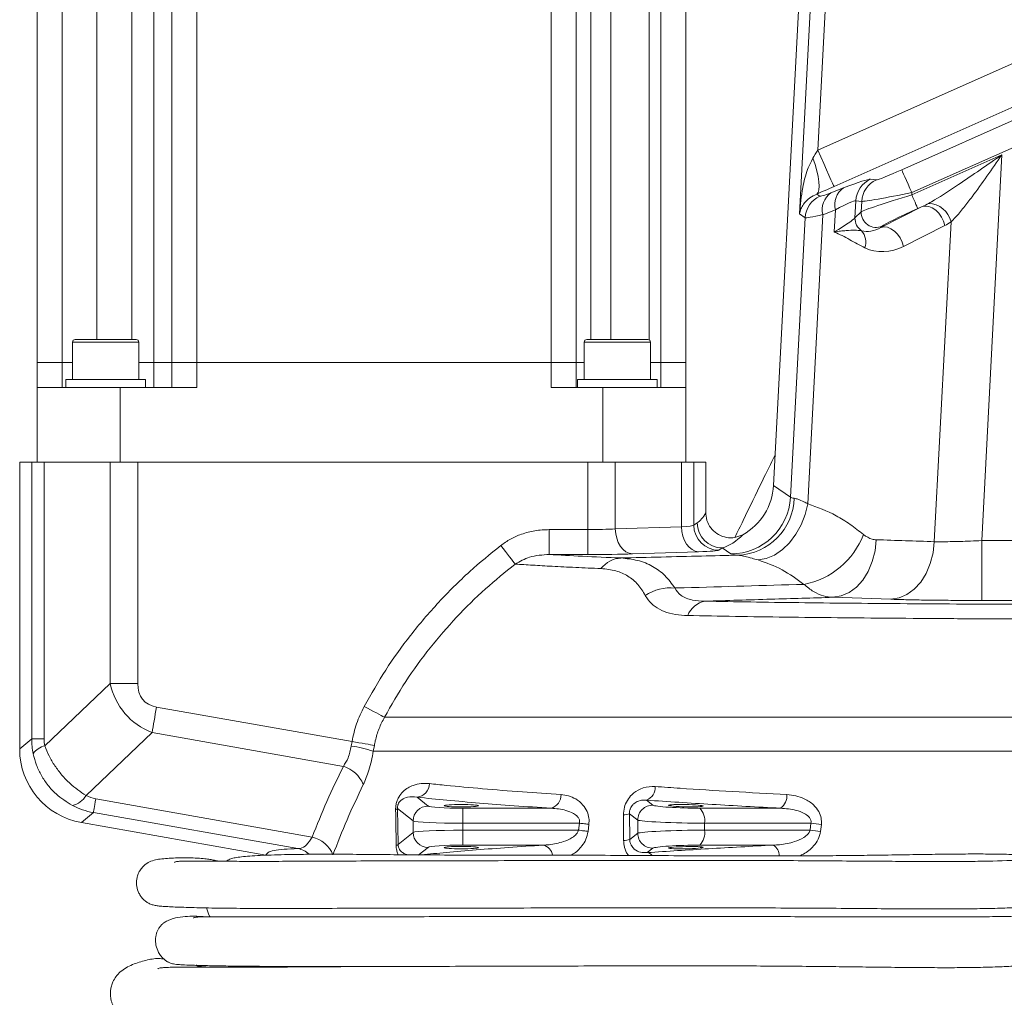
# Model space of a CAD drawing. Header units: millimetres. Extents: x 0 to 8410, y 0 to 5940.
# Tile 148 of 179: x 6543 to 6741, y 2914 to 3110. Entities that reach past the tile are written whole.
import ezdxf

# ---------------------------------------------------------------- set-up
doc = ezdxf.new("R2010")
doc.units = ezdxf.units.MM
doc.header["$LTSCALE"] = 10

msp = doc.modelspace()

# ---------------------------------------------------------------- linework, layer by layer
at = {"color": 8, "linetype": 'Continuous', "lineweight": 0}
for p, q in [((6565.74, 3202.87), (6565.74, 3045.47)), ((6570.13, 3040.87), (6570.13, 3202.87)), ((6578.73, 3202.87), (6578.73, 3040.87)), ((6649.73, 3040.87), (6649.73, 3202.87)), ((6657.67, 3202.87), (6657.67, 3045.47)), ((6661.68, 3045.47), (6661.68, 3202.87)), ((6551.73, 3191.47), (6551.73, 3040.87)), ((6558.67, 3045.47), (6558.67, 3191.47)), ((6669.36, 3191.47), (6669.36, 3045.42)), ((6671.73, 3040.87), (6671.73, 3191.47)), ((6699.51, 3070.65), (6703.11, 3139.47)), ((6706.11, 3139.32), (6703.18, 3083.42)), ((6703.18, 3083.42), (6753.43, 3105.79)), ((6756.68, 3098.49), (6706.43, 3076.12)), ((6720, 3079.46), (6760.39, 3097.44)), ((6771.05, 3096.72), (6722.03, 3074.9)), ((6722.01, 3074.44), (6740.07, 3082.48)), ((6740.07, 3082.48), (6736.02, 3005.2)), ((6713.74, 3077.57), (6714.92, 3077.45)), ((6702.96, 3074.61), (6703.61, 3074.17)), ((6705.81, 3074.85), (6708.33, 3075.83)), ((6722.03, 3074.9), (6722.01, 3074.44)), ((6710.81, 3073.27), (6710.63, 3069.85)), ((6711.98, 3073.15), (6710.81, 3073.27)), ((6711.87, 3071.05), (6711.98, 3073.15)), ((6700.65, 3069.87), (6699.51, 3070.65)), ((6704.2, 3070.48), (6701.16, 3012.58)), ((6706.72, 3071.46), (6704.2, 3070.48)), ((6706.72, 3071.46), (6706.49, 3067.02)), ((6710.63, 3069.85), (6711.87, 3071.05)), ((6715.81, 3067.91), (6724.11, 3072.09)), ((6724.11, 3072.09), (6723.23, 3071.7)), ((6697.72, 3013.88), (6700.65, 3069.87)), ((6726.52, 3004.96), (6729.88, 3069.05)), ((6716.07, 3068.16), (6715.81, 3067.91)), ((6728.64, 3068.29), (6720.35, 3064.11)), ((6553.96, 3044.97), (6553.83, 3044.97)), ((6567.1, 3044.97), (6553.96, 3044.97)), ((6664.3, 3044.97), (6656.36, 3044.97)), ((6669.63, 3044.97), (6664.3, 3044.97)), ((6551.73, 3040.87), (6551.73, 3035.87)), ((6570.13, 3035.87), (6570.13, 3040.87)), ((6578.73, 3040.87), (6578.73, 3035.87)), ((6649.73, 3035.87), (6649.73, 3040.87)), ((6671.73, 3035.87), (6671.73, 3040.87)), ((6545.64, 2965.46), (6545.64, 3020.87)), ((6548.12, 3020.87), (6548.12, 2965.46)), ((6561.38, 2976.56), (6561.38, 3020.87)), ((6566.88, 3020.87), (6566.88, 2976.56)), ((6657.08, 3007.39), (6657.08, 3020.87)), ((6662.59, 3020.87), (6662.59, 3007.52)), ((6675.85, 3007.96), (6675.85, 3020.87)), ((6678.33, 3020.87), (6678.33, 3008.26)), ((6694.31, 3016.23), (6697.72, 3013.88)), ((6649.35, 3007.39), (6649.35, 3002.4)), ((6649.35, 3007.39), (6657.08, 3007.39)), ((6657.08, 3007.39), (6657.08, 3002.4)), ((6662.59, 3007.52), (6675.85, 3007.96)), ((6678.33, 3008.26), (6679.01, 3008.72)), ((6684, 3003.72), (6683.33, 3003.27)), ((6685.75, 3002.51), (6684, 3003.72)), ((6657.08, 3002.4), (6649.35, 3002.4)), ((6679.29, 3002.96), (6666.03, 3002.52)), ((6717.83, 2993.43), (6706.22, 2993.82)), ((6548.27, 2964.07), (6561.38, 2976.56)), ((6566.88, 2976.56), (6561.38, 2976.56)), ((6570.65, 2971.84), (6609.83, 2964.93)), ((6616.33, 2969.78), (6772.14, 2969.78)), ((6569.75, 2966.72), (6556.53, 2954.12)), ((6608.1, 2959.96), (6569.75, 2966.72)), ((6543.23, 2963.44), (6545.64, 2965.46)), ((6548.12, 2965.46), (6545.64, 2965.46)), ((6609.69, 2964.03), (6609.83, 2964.93)), ((6614.31, 2964.15), (6614.1, 2962.99)), ((6763.17, 2962.99), (6614.1, 2962.99)), ((6558.49, 2953.45), (6601.85, 2945.8)), ((6622.86, 2953.78), (6625.07, 2952.01)), ((6668.86, 2953.18), (6670.14, 2952.18)), ((6558, 2950.69), (6555.61, 2948.69)), ((6598.98, 2943.47), (6558, 2950.69)), ((6622.08, 2949.02), (6618.95, 2951.52)), ((6618.95, 2951.52), (6619.07, 2944.32)), ((6632.04, 2951.57), (6632.04, 2948.57)), ((6632.04, 2951.57), (6649.72, 2951.57)), ((6664.27, 2945.08), (6664.23, 2950.22)), ((6667.08, 2949.19), (6665.44, 2950.47)), ((6665.44, 2950.47), (6665.48, 2945.31)), ((6679.51, 2951.57), (6695.72, 2951.57)), ((6622.08, 2946.72), (6622.08, 2949.02)), ((6632.04, 2948.57), (6632.04, 2947.17)), ((6655.41, 2948.57), (6632.04, 2948.57)), ((6655.23, 2947.17), (6655.41, 2948.57)), ((6657.31, 2948.33), (6657.14, 2946.93)), ((6667.08, 2946.55), (6667.08, 2949.19)), ((6680.47, 2947.17), (6680.47, 2948.57)), ((6701.81, 2948.57), (6680.47, 2948.57)), ((6701.65, 2947.17), (6701.81, 2948.57)), ((6703.89, 2948.33), (6703.73, 2946.93)), ((6619.07, 2944.32), (6622.08, 2946.72)), ((6632.04, 2947.17), (6655.23, 2947.17)), ((6632.04, 2947.17), (6632.04, 2944.18)), ((6665.48, 2945.31), (6667.08, 2946.55)), ((6680.47, 2947.17), (6701.65, 2947.17)), ((6648.15, 2944.18), (6632.04, 2944.18)), ((6694.27, 2944.18), (6679.51, 2944.18)), ((6625.07, 2943.73), (6623.11, 2942.17)), ((6670.14, 2943.56), (6669, 2942.67))]:
    msp.add_line(p, q, dxfattribs=at)
at = {"color": 7, "linetype": 'Continuous', "lineweight": 0}
for p, q in [((6573.73, 3040.87), (6573.73, 3202.87)), ((6654.73, 3202.87), (6654.73, 3040.87)), ((6546.73, 3040.87), (6546.73, 3191.47)), ((6676.73, 3191.47), (6676.73, 3040.87)), ((6694.31, 3016.23), (6700.81, 3140.2)), ((6553.83, 3044.97), (6553.83, 3037.47)), ((6554.33, 3045.47), (6566.6, 3045.47)), ((6567.1, 3037.47), (6567.1, 3044.97)), ((6656.36, 3044.97), (6656.36, 3037.47)), ((6656.86, 3045.47), (6664.21, 3045.47)), ((6664.21, 3045.47), (6669.13, 3045.47)), ((6669.63, 3037.47), (6669.63, 3044.97)), ((6546.73, 3035.87), (6546.73, 3040.87)), ((6546.73, 3040.87), (6551.73, 3040.87)), ((6551.73, 3040.87), (6553.83, 3040.87)), ((6567.1, 3040.87), (6570.13, 3040.87)), ((6570.13, 3040.87), (6573.73, 3040.87)), ((6573.73, 3035.87), (6573.73, 3040.87)), ((6573.73, 3040.87), (6578.73, 3040.87)), ((6578.73, 3040.87), (6649.73, 3040.87)), ((6649.73, 3040.87), (6654.73, 3040.87)), ((6654.73, 3040.87), (6654.73, 3035.87)), ((6654.73, 3040.87), (6656.36, 3040.87)), ((6669.63, 3040.87), (6671.73, 3040.87)), ((6671.73, 3040.87), (6676.73, 3040.87)), ((6676.73, 3040.87), (6676.73, 3035.87)), ((6552.47, 3037.47), (6552.47, 3035.87)), ((6568.47, 3037.47), (6552.47, 3037.47)), ((6568.47, 3035.87), (6568.47, 3037.47)), ((6655, 3037.47), (6655, 3035.87)), ((6663, 3037.47), (6655, 3037.47)), ((6671, 3037.47), (6663, 3037.47)), ((6671, 3035.87), (6671, 3037.47)), ((6546.73, 3035.87), (6546.73, 3020.87)), ((6563.4, 3035.87), (6546.73, 3035.87)), ((6563.4, 3020.87), (6563.4, 3035.87)), ((6563.4, 3035.87), (6578.73, 3035.87)), ((6649.73, 3035.87), (6660.07, 3035.87)), ((6660.07, 3035.87), (6660.07, 3020.87)), ((6676.73, 3035.87), (6660.07, 3035.87)), ((6676.73, 3020.87), (6676.73, 3035.87)), ((6543.23, 2963.44), (6543.23, 3020.87)), ((6545.64, 3020.87), (6543.23, 3020.87)), ((6548.12, 3020.87), (6545.64, 3020.87)), ((6553.83, 3020.87), (6548.12, 3020.87)), ((6558.2, 3020.87), (6553.83, 3020.87)), ((6561.38, 3020.87), (6558.2, 3020.87)), ((6566.88, 3020.87), (6561.38, 3020.87)), ((6657.08, 3020.87), (6566.88, 3020.87)), ((6662.59, 3020.87), (6657.08, 3020.87)), ((6675.85, 3020.87), (6662.59, 3020.87)), ((6678.33, 3020.87), (6675.85, 3020.87)), ((6680.73, 3020.87), (6678.33, 3020.87)), ((6680.73, 3020.87), (6680.73, 3010.74)), ((6592.59, 2942.17), (6555.61, 2948.69))]:
    msp.add_line(p, q, dxfattribs=at)
at = {"color": 8, "linetype": 'Continuous', "lineweight": 0, "flags": 128}
for points in [[(6706.43, 3076.12), (6706.33, 3076.32), (6706.13, 3076.78), (6705.82, 3077.48), (6705.42, 3078.39), (6704.93, 3079.48), (6704.38, 3080.71), (6703.79, 3082.04), (6703.18, 3083.42)], [(6702.96, 3074.61), (6703.24, 3074.94), (6703.41, 3075.47), (6703.46, 3076.2), (6703.41, 3077.09), (6703.25, 3078.13), (6702.98, 3079.28), (6702.62, 3080.51), (6702.17, 3081.78)], [(6722.03, 3074.9), (6721.65, 3075.76), (6721.28, 3076.59), (6720.93, 3077.36), (6720.63, 3078.04), (6720.38, 3078.61), (6720.18, 3079.04), (6720.06, 3079.33), (6720, 3079.46)], [(6723.23, 3071.7), (6723.19, 3071.78), (6723.12, 3071.95), (6723, 3072.21), (6722.85, 3072.55), (6722.67, 3072.96), (6722.46, 3073.42), (6722.24, 3073.92), (6722.01, 3074.44)], [(6728.64, 3068.29), (6728.38, 3069.17), (6727.97, 3070.01), (6727.44, 3070.76), (6726.82, 3071.39), (6726.13, 3071.86), (6725.43, 3072.14), (6724.74, 3072.22), (6724.11, 3072.09)], [(6720.35, 3064.11), (6720.08, 3064.98), (6719.67, 3065.82), (6719.14, 3066.58), (6718.52, 3067.2), (6717.84, 3067.67), (6717.13, 3067.95), (6716.45, 3068.03), (6715.81, 3067.91)], [(6691.21, 3001.3), (6692.86, 3001.6), (6694.51, 3002.3), (6696.08, 3003.37), (6697.52, 3004.77), (6698.79, 3006.45), (6699.85, 3008.35), (6700.65, 3010.42), (6701.16, 3012.58)], [(6662.59, 3007.52), (6662.67, 3006.56), (6662.88, 3005.64), (6663.2, 3004.78), (6663.63, 3004.03), (6664.15, 3003.41), (6664.73, 3002.94), (6665.37, 3002.64), (6666.03, 3002.52)], [(6675.85, 3007.96), (6675.93, 3007), (6676.14, 3006.08), (6676.46, 3005.22), (6676.89, 3004.47), (6677.41, 3003.85), (6677.99, 3003.38), (6678.63, 3003.08), (6679.29, 3002.96)], [(6706.22, 2993.82), (6707.86, 2994.09), (6709.43, 2994.77), (6710.9, 2995.85), (6712.19, 2997.28), (6713.27, 2999.01), (6714.1, 3000.98), (6714.65, 3003.12), (6714.9, 3005.35)], [(6736.05, 2993.2), (6736.05, 2993.5), (6736.05, 2994.23), (6736.04, 2995.37), (6736.04, 2996.86), (6736.04, 2998.66), (6736.03, 3000.7), (6736.03, 3002.91), (6736.02, 3005.2)], [(6639.63, 3004.2), (6640.1, 3003.6), (6640.56, 3003.01), (6641, 3002.45), (6641.4, 3001.93), (6641.77, 3001.46), (6642.08, 3001.06), (6642.34, 3000.73), (6642.53, 3000.48)], [(6717.83, 2993.43), (6719.47, 2993.7), (6721.04, 2994.39), (6722.51, 2995.46), (6723.8, 2996.89), (6724.89, 2998.62), (6725.72, 3000.59), (6726.27, 3002.73), (6726.52, 3004.96)], [(6570.65, 2971.84), (6570.53, 2971.14), (6570.41, 2970.45), (6570.29, 2969.77), (6570.17, 2969.11), (6570.06, 2968.47), (6569.95, 2967.85), (6569.85, 2967.27), (6569.75, 2966.72)], [(6612.27, 2971.96), (6612.91, 2971.62), (6613.54, 2971.28), (6614.15, 2970.95), (6614.71, 2970.65), (6615.22, 2970.38), (6615.67, 2970.14), (6616.04, 2969.94), (6616.33, 2969.78)], [(6609.83, 2964.93), (6610.53, 2964.81), (6611.22, 2964.69), (6611.88, 2964.58), (6612.49, 2964.47), (6613.05, 2964.37), (6613.55, 2964.29), (6613.97, 2964.21), (6614.31, 2964.15)], [(6558.49, 2953.45), (6558.38, 2952.87), (6558.29, 2952.34), (6558.21, 2951.89), (6558.14, 2951.5), (6558.09, 2951.18), (6558.04, 2950.94), (6558.02, 2950.78), (6558, 2950.69)], [(6655.41, 2948.57), (6655.67, 2948.54), (6655.92, 2948.51), (6656.18, 2948.48), (6656.42, 2948.45), (6656.66, 2948.42), (6656.89, 2948.39), (6657.11, 2948.36), (6657.31, 2948.33)], [(6655.23, 2947.17), (6655.49, 2947.14), (6655.75, 2947.11), (6656, 2947.07), (6656.25, 2947.04), (6656.49, 2947.01), (6656.72, 2946.99), (6656.93, 2946.96), (6657.14, 2946.93)]]:
    msp.add_lwpolyline(points, dxfattribs=at)
at = {"color": 8, "linetype": 'Continuous', "lineweight": 0}
for centre, radius, start, end in [((6715.81, 3073.01), 5.01, 114.3561, 177.0293), ((6716.98, 3072.89), 5.01, 114.3561, 177.0293), ((6708.11, 3071.53), 4.05, 124.6556, 194.9365), ((6710.63, 3072.5), 4.05, 124.6563, 194.9361), ((6705.65, 3069.59), 5.01, 114.1027, 176.8973), ((6725.16, 3067.9), 4.86, 13.6813, 87.2994), ((6714.88, 3070.93), 3.01, 177.6809, 293.1743), ((6713.65, 3069.74), 3.02, 177.7869, 235.4826), ((6709.31, 3064.95), 3.49, 341.3068, 41.2427), ((6685.72, 3014.53), 12.01, 270.1372, 356.9089), ((6686.67, 3014.04), 11.79, 272.4193, 358.1662), ((6683.34, 3008.27), 5.01, 180.1006, 269.8557), ((6684.02, 3008.73), 5.01, 180.1005, 269.8558), ((6697.41, 3012.14), 16, 280.7306, 338.9283), ((6761.73, -9643.63), 12648.85, 89.710993, 90.116465), ((6664.07, 2996.23), 5.48, 93.6512, 142.3755), ((6673.66, 2986.64), 9.09, 84.3791, 123.7719), ((6681.35, 2988.58), 4.53, 99.8439, 159.4773), ((6761.73, -9643.63), 12636.86, 89.764998, 90.116465), ((6549.08, 2960.39), 3.77, 102.5336, 146.3128), ((6606.51, 2940.68), 23.56, 71.1943, 82.234), ((6606.21, 2953.88), 6.37, 22.5392, 72.7492), ((6622.49, 2956.62), 2.87, 277.4636, 357.6395), ((6667.87, 2955.73), 2.73, 291.1906, 3.823), ((6553, 2956.1), 4.04, 281.2332, 330.7748), ((6648.99, 2954.21), 2.74, 285.4489, 1.9166), ((6694.06, 2953.98), 2.93, 304.5272, 6.1722), ((6625.09, 2949), 3.01, 90.4461, 179.6325), ((6670.1, 2949.17), 3.01, 89.0701, 179.6528), ((6618.42, 2951.91), 0.655, 283.2299, 323.7027), ((6664.26, 2953.16), 2.94, 269.3443, 293.6327), ((6677.18, 2949.17), 3.34, 349.6423, 45.7368), ((6710.76, 3017.11), 69.12, 262.556, 264.2915), ((6625.09, 2946.74), 3.01, 180.3675, 269.5539), ((6670.1, 2946.57), 3.01, 180.3478, 270.9288), ((6677.18, 2946.57), 3.34, 314.2632, 10.3577), ((6710.59, 3017.05), 70.45, 262.7084, 264.4125), ((6600.53, 2940.06), 5.89, 21.7238, 77.0407), ((6618.56, 2944.75), 0.675, 280.8193, 319.563), ((6647.61, 2941.79), 2.45, 8.8262, 77.2631), ((6664.31, 2948.23), 3.14, 269.3112, 291.9995), ((6693.05, 2942.1), 2.4, 357.9725, 59.5083), ((6598.08, 2938.81), 4.75, 49.0595, 79.0627), ((6668.81, 2941.33), 1.36, 36.113, 81.8101)]:
    msp.add_arc(centre, radius, start, end, dxfattribs=at)
at = {"color": 7, "linetype": 'Continuous', "lineweight": 0}
for centre, start, end in [((6554.33, 3044.97), 90, 180), ((6566.6, 3044.97), 0, 90), ((6656.86, 3044.97), 90, 180), ((6669.13, 3044.97), 0, 90)]:
    msp.add_arc(centre, 0.5, start, end, dxfattribs=at)
at = {"color": 8, "linetype": 'Continuous', "lineweight": 0}
for centre, major_axis, ratio, start_param, end_param in [((6703.21, 3084.06), (3.28, 5.48), 0.047644, 4.310553, 4.622694), ((6720.02, 3079.75), (5.13, 2.29), 0.046669, 3.222472, 4.688549), ((6693.34, 3068.37), (20.5, 9.16), 0.046669, 0.08088, 0.730288), ((6706.46, 3076.77), (11.28, 5.04), 0.046669, 4.376407, 4.688549), ((6711.8, 3077.84), (8.2, 3.66), 0.046669, 3.170112, 3.871881), ((6721.99, 3074.03), (10.17, 3.04), 0.03652, 1.557752, 3.023828), ((6722.05, 3075.19), (10.12, 2.02), 0.027615, 3.239271, 4.705348), ((6695.37, 3063.81), (15.5, 9.43), 0.053588, 0.068177, 0.717585), ((6725.79, 3076.12), (6.88, 4.66), 0.320454, 4.257539, 4.441533), ((6713.83, 3073.28), (13.2, 3.39), 0.032952, 3.183608, 3.885377), ((6723.2, 3071.29), (7.18, 3.2), 0.046669, 1.546956, 3.013033), ((6695.26, 3061.64), (15.45, 8.4), 0.051325, 5.497572, 6.14698), ((6728.7, 3075.97), (4.74, 7.89), 0.610175, 3.910816, 4.094809), ((6714.22, 3070.28), (3.8, 1.88), 0.671959, 3.784257, 4.800586), ((6717.13, 3070.13), (7.49, 3.29), 0.83422, 3.760588, 4.776918), ((6710.75, 3014.55), (13.05, 0.63), 0.066568, 3.187213, 3.477897), ((6679, 3015.72), (1.42, 7.36), 0.443672, 3.554235, 4.059259), ((6657.08, 3007.85), (8, 0), 0.056746, 4.712389, 5.471607), ((6670.34, 3008.29), (8, 0), 0.056746, 5.471607, 6.230825), ((6684, 3015.72), (3.01, 12.07), 0.663835, 3.501905, 4.006707), ((6301.2, -9619.49), (12623.03, -661.55), 0.999309, 1.589465, 1.590385), ((6670.34, 3003.29), (13, 0), 0.034921, 5.471607, 6.230825), ((6657.08, 3002.85), (13, 0), 0.034921, 4.712389, 5.471607), ((6710.75, 3002.56), (25.03, 0), 0.034873, 3.192123, 3.482807), ((6577.05, 2981.66), (12.23, 11.65), 0.888032, 2.646867, 3.536977), ((6577.05, 2981.66), (8.95, 8.53), 0.566304, 2.646867, 3.536977), ((6561, 2965.78), (14.47, 5.33), 0.969061, 2.799706, 2.999885), ((6555.5, 2965.78), (6.93, 2.7), 0.933924, 2.793102, 2.99328), ((6560.05, 2960.62), (3.84, 6.32), 0.940339, 3.193673, 3.492403), ((6560.95, 2965.74), (7.73, 13.29), 0.972249, 3.185093, 3.483824), ((6632.04, 2952.06), (7, 0), 0.069927, 3.228859, 4.712389), ((6677.12, 2952.06), (7, -0.17), 0.065672, 3.230437, 5.063032), ((6632.04, 2949.06), (10, 0), 0.048949, 3.228859, 4.712389), ((6677.05, 2949.06), (10, -0.17), 0.045984, 3.229631, 5.062226), ((6632.04, 2946.68), (10, 0), 0.048949, 1.570796, 3.054326), ((6677.05, 2946.68), (10, 0.17), 0.045984, 1.220959, 3.053555), ((6632.04, 2943.69), (7, 0), 0.069927, 1.570796, 3.054326), ((6677.12, 2943.69), (7, 0.17), 0.065672, 1.220153, 3.052749)]:
    msp.add_ellipse(centre, major_axis=major_axis, ratio=ratio, start_param=start_param, end_param=end_param, dxfattribs=at)
at = {"color": 7, "linetype": 'Continuous', "lineweight": 0}
for centre, major_axis, ratio, start_param, end_param in [((6682.31, 3016.88), (9.9, -6.82), 0.998113, 5.82169, 6.833599), ((6558.25, 2963.47), (-11.52, -9.66), 0.997668, 5.586203, 6.980168)]:
    msp.add_ellipse(centre, major_axis=major_axis, ratio=ratio, start_param=start_param, end_param=end_param, dxfattribs=at)
for centre, major_axis, ratio in [((6631.73, 2952.07), (3.45, 0), 0.069927), ((6676.73, 2952.08), (3.45, -0.08), 0.065672), ((6631.73, 2943.67), (3.45, 0), 0.069927), ((6676.73, 2943.66), (3.45, 0.08), 0.065672)]:
    msp.add_ellipse(centre, major_axis=major_axis, ratio=ratio, dxfattribs=at)
at = {"color": 8, "linetype": 'Continuous', "lineweight": 0}
for points, knots in [([(6725.39, 3072.75), (6725.78, 3072.97), (6727.76, 3074.11), (6731.21, 3076.39), (6735.7, 3079.45), (6738.61, 3081.47), (6740.07, 3082.48), (6740.07, 3082.48)], [0, 0, 0, 0, 0.079821, 0.405296, 0.701847, 0.998502, 1, 1, 1, 1]), ([(6740.07, 3082.48), (6740.07, 3082.47), (6739.07, 3081.05), (6737.09, 3078.19), (6734.54, 3074.64), (6732.42, 3071.87), (6731.01, 3070.17), (6730.16, 3069.33), (6729.88, 3069.05)], [0, 0, 0, 0, 0.0014725, 0.2966233, 0.5914255, 0.7549769, 0.9180847, 1, 1, 1, 1]), ([(6699.51, 3070.65), (6699.51, 3070.66), (6699.62, 3072.43), (6700.02, 3075.42), (6700.87, 3079.18), (6701.8, 3081.05), (6702.17, 3081.78)], [0, 0, 0, 0, 0.001971, 0.463437, 0.789388, 1, 1, 1, 1]), ([(6702.96, 3074.61), (6702.47, 3074.36), (6701.21, 3073.72), (6700.37, 3072.69), (6699.76, 3071.62), (6699.57, 3070.98), (6699.51, 3070.66), (6699.51, 3070.65)], [0, 0, 0, 0, 0.210218, 0.535293, 0.765697, 0.998117, 1, 1, 1, 1]), ([(6706.49, 3067.02), (6706.5, 3067.02), (6706.71, 3067.05), (6707.13, 3067.11), (6707.93, 3067.21), (6709.17, 3067.34), (6710.67, 3067.41), (6711.51, 3067.3), (6711.94, 3067.25)], [0, 0, 0, 0, 0.002579, 0.091128, 0.179553, 0.355436, 0.677607, 1, 1, 1, 1]), ([(6712.62, 3063.83), (6711.6, 3064.38), (6709.58, 3065.47), (6707.54, 3066.57), (6706.5, 3067.01), (6706.49, 3067.02)], [0, 0, 0, 0, 0.498906, 0.997561, 1, 1, 1, 1]), ([(6698.45, 3013.67), (6698.71, 3013.61), (6699.23, 3013.5), (6700.21, 3013.08), (6700.9, 3012.72), (6701.16, 3012.58)], [0, 0, 0, 0, 0.37716, 0.768949, 1, 1, 1, 1]), ([(6701.16, 3012.58), (6703.09, 3011.86), (6706, 3010.78), (6709.68, 3008.49), (6711.45, 3007.09), (6712.34, 3006.38)], [0, 0, 0, 0, 0.49383, 0.746916, 1, 1, 1, 1]), ([(6639.63, 3004.2), (6640.27, 3004.65), (6641.57, 3005.56), (6643.88, 3006.56), (6646.49, 3007.26), (6648.39, 3007.35), (6649.35, 3007.39)], [0, 0, 0, 0, 0.224608, 0.455209, 0.723566, 1, 1, 1, 1]), ([(6712.34, 3006.38), (6712.9, 3006.01), (6713.72, 3005.46), (6714.62, 3005.38), (6714.9, 3005.35)], [0, 0, 0, 0, 0.687112, 1, 1, 1, 1]), ([(6726.52, 3004.96), (6726.96, 3004.96), (6727.92, 3004.95), (6729.67, 3004.97), (6731.67, 3005.01), (6733.81, 3005.09), (6735.28, 3005.16), (6736.02, 3005.2)], [0, 0, 0, 0, 0.173405, 0.3769, 0.586357, 0.790226, 1, 1, 1, 1]), ([(6612.27, 2971.96), (6613.67, 2974.42), (6616.47, 2979.34), (6621.49, 2986.31), (6627.12, 2992.9), (6633.17, 2998.94), (6637.53, 3002.49), (6639.63, 3004.2)], [0, 0, 0, 0, 0.199303, 0.398613, 0.603867, 0.809131, 1, 1, 1, 1]), ([(6649.35, 3002.4), (6648.01, 3002.32), (6645.59, 3002.19), (6643.47, 3001.01), (6642.53, 3000.48)], [0, 0, 0, 0, 0.555832, 1, 1, 1, 1]), ([(6649.35, 3002.4), (6651.49, 3002.28), (6655.8, 3002.03), (6661.07, 3001.81), (6663.72, 3001.7)], [0, 0, 0, 0, 0.497733, 1, 1, 1, 1]), ([(6663.72, 3001.7), (6669.11, 3001.83), (6676.93, 3002.02), (6684.74, 3002.21), (6687.16, 3002.27)], [0, 0, 0, 0, 0.690131, 1, 1, 1, 1]), ([(6663.72, 3001.7), (6664.86, 3001.58), (6667.18, 3001.35), (6670.11, 3000.12), (6672.64, 2998.29), (6673.91, 2996.56), (6674.55, 2995.69)], [0, 0, 0, 0, 0.246636, 0.498922, 0.746985, 1, 1, 1, 1]), ([(6691.21, 3001.3), (6690.79, 3001.42), (6689.81, 3001.7), (6688.52, 3002.02), (6687.64, 3002.2), (6687.27, 3002.25), (6687.16, 3002.27)], [0, 0, 0, 0, 0.226646, 0.539357, 0.861311, 1, 1, 1, 1]), ([(6700.39, 2996.42), (6698.95, 2997.47), (6696.05, 2999.61), (6692.83, 3000.73), (6691.21, 3001.3)], [0, 0, 0, 0, 0.494001, 1, 1, 1, 1]), ([(6642.53, 3000.48), (6640.51, 2998.86), (6636.4, 2995.53), (6630.71, 2989.9), (6625.36, 2983.7), (6620.48, 2977.02), (6617.71, 2972.19), (6616.33, 2969.78)], [0, 0, 0, 0, 0.1911308, 0.3904087, 0.5896789, 0.7948426, 1, 1, 1, 1]), ([(6659.73, 2999.58), (6658.01, 2999.65), (6654.57, 2999.8), (6650.06, 3000.03), (6646, 3000.26), (6643.69, 3000.41), (6642.53, 3000.48)], [0, 0, 0, 0, 0.263501, 0.5279347, 0.7636336, 1, 1, 1, 1]), ([(6668.61, 2994.2), (6668.15, 2994.96), (6667.22, 2996.5), (6665.23, 2998.13), (6662.77, 2999.26), (6660.75, 2999.47), (6659.73, 2999.58)], [0, 0, 0, 0, 0.249453, 0.50423, 0.748627, 1, 1, 1, 1]), ([(6700.39, 2996.42), (6692.38, 2996.19), (6683.77, 2995.95), (6675.16, 2995.7), (6674.55, 2995.69)], [0, 0, 0, 0, 0.929748, 1, 1, 1, 1]), ([(6674.55, 2995.69), (6674.89, 2995.15), (6675.56, 2994.07), (6677.84, 2993.2), (6679.72, 2993.09), (6680.57, 2993.04)], [0, 0, 0, 0, 0.352086, 0.704755, 1, 1, 1, 1]), ([(6706.22, 2993.82), (6705.59, 2993.89), (6704.27, 2994.04), (6702.28, 2994.89), (6701.03, 2995.9), (6700.39, 2996.42)], [0, 0, 0, 0, 0.311619, 0.6508615, 1, 1, 1, 1]), ([(6677.11, 2990.17), (6676.26, 2990.22), (6674.56, 2990.32), (6672.35, 2990.93), (6670.5, 2991.91), (6669.29, 2993.05), (6668.79, 2993.89), (6668.61, 2994.2)], [0, 0, 0, 0, 0.2141256, 0.4341893, 0.6501313, 0.873302, 1, 1, 1, 1]), ([(6706.22, 2993.82), (6702.08, 2993.69), (6693.53, 2993.44), (6684.98, 2993.18), (6680.57, 2993.04)], [0, 0, 0, 0, 0.484582, 1, 1, 1, 1]), ([(6736.05, 2993.2), (6734.66, 2993.2), (6731.85, 2993.2), (6727.77, 2993.23), (6723.89, 2993.28), (6720.54, 2993.35), (6718.67, 2993.4), (6717.83, 2993.43)], [0, 0, 0, 0, 0.203591, 0.413089, 0.616725, 0.826289, 1, 1, 1, 1]), ([(6680.57, 2993.04), (6683.6, 2992.99), (6689.65, 2992.88), (6699.31, 2992.75), (6709.33, 2992.64), (6719.9, 2992.55), (6730.98, 2992.47), (6742.54, 2992.42), (6754.22, 2992.4), (6765.96, 2992.39), (6777.68, 2992.41), (6789.31, 2992.46), (6800.72, 2992.53), (6808.7, 2992.59), (6812.74, 2992.63), (6813.19, 2992.64)], [0, 0, 0, 0, 0.078715, 0.157676, 0.236638, 0.315354, 0.399335, 0.483613, 0.567892, 0.651873, 0.736102, 0.820631, 0.90516, 0.989387, 1, 1, 1, 1]), ([(6810.52, 2989.68), (6807.82, 2989.65), (6801.26, 2989.6), (6790.48, 2989.53), (6778.37, 2989.48), (6766.14, 2989.46), (6753.9, 2989.46), (6741.71, 2989.49), (6729.67, 2989.55), (6718.1, 2989.63), (6707.08, 2989.73), (6696.64, 2989.85), (6686.56, 2990), (6680.26, 2990.11), (6677.11, 2990.17)], [0, 0, 0, 0, 0.061252, 0.148917, 0.236582, 0.323935, 0.41103, 0.498436, 0.58584, 0.672935, 0.754574, 0.836469, 0.918363, 1, 1, 1, 1]), ([(6609.83, 2964.93), (6610.09, 2966.13), (6610.62, 2968.58), (6611.71, 2970.82), (6612.27, 2971.96)], [0, 0, 0, 0, 0.4934668, 1, 1, 1, 1]), ([(6616.33, 2969.78), (6615.95, 2969.04), (6615.19, 2967.53), (6614.6, 2965.61), (6614.37, 2964.46), (6614.31, 2964.15)], [0, 0, 0, 0, 0.417302, 0.842715, 1, 1, 1, 1]), ([(6548.27, 2964.07), (6548.53, 2963.39), (6549.08, 2962.02), (6550.25, 2960.05), (6551.66, 2958.18), (6553.69, 2956.04), (6555.43, 2954.87), (6556.53, 2954.12)], [0, 0, 0, 0, 0.169982, 0.344147, 0.517717, 0.695841, 1, 1, 1, 1]), ([(6608.1, 2959.96), (6608.44, 2960.5), (6609.17, 2961.64), (6609.51, 2963.21), (6609.69, 2964.03)], [0, 0, 0, 0, 0.477508, 1, 1, 1, 1]), ([(6553.79, 2952.13), (6552.65, 2952.84), (6550.85, 2953.96), (6548.87, 2956.13), (6547.56, 2958.07), (6546.53, 2960.21), (6546.14, 2961.72), (6545.95, 2962.48)], [0, 0, 0, 0, 0.299816, 0.47312, 0.650999, 0.823298, 1, 1, 1, 1]), ([(6614.1, 2962.99), (6613.99, 2962.34), (6613.75, 2961.02), (6613.11, 2958.67), (6612.49, 2957.23), (6612.09, 2956.32)], [0, 0, 0, 0, 0.261408, 0.530392, 1, 1, 1, 1]), ([(6601.85, 2945.8), (6602.8, 2948.19), (6604.71, 2952.97), (6606.97, 2957.63), (6608.1, 2959.96)], [0, 0, 0, 0, 0.499653, 1, 1, 1, 1]), ([(6612.09, 2956.32), (6610.98, 2953.97), (6608.77, 2949.33), (6606.92, 2944.58), (6606, 2942.24)], [0, 0, 0, 0, 0.506283, 1, 1, 1, 1]), ([(6618.57, 2951.27), (6618.58, 2951.55), (6618.59, 2952.11), (6618.82, 2953.01), (6619.29, 2954.04), (6620.07, 2954.97), (6621.05, 2955.7), (6622.27, 2956.25), (6623.71, 2956.59), (6624.81, 2956.53), (6625.35, 2956.5)], [0, 0, 0, 0, 0.056462, 0.112865, 0.189396, 0.31878, 0.45439, 0.590365, 0.795109, 1, 1, 1, 1]), ([(6625.35, 2956.5), (6626.47, 2956.38), (6629.8, 2956.03), (6635.92, 2955.47), (6643.6, 2954.85), (6649.12, 2954.48), (6651.73, 2954.3)], [0, 0, 0, 0, 0.146734, 0.440352, 0.735575, 1, 1, 1, 1]), ([(6664.23, 2950.22), (6664.26, 2950.74), (6664.33, 2951.77), (6664.97, 2953.19), (6666.03, 2954.51), (6667.73, 2955.6), (6669.38, 2955.96), (6670.39, 2955.92), (6670.59, 2955.91)], [0, 0, 0, 0, 0.14609, 0.291759, 0.43879, 0.653891, 0.930418, 1, 1, 1, 1]), ([(6670.59, 2955.91), (6672.26, 2955.79), (6677.27, 2955.45), (6685.99, 2954.9), (6693.31, 2954.5), (6696.98, 2954.3)], [0, 0, 0, 0, 0.198678, 0.598235, 1, 1, 1, 1]), ([(6622.86, 2953.78), (6622.23, 2953.84), (6621.2, 2953.94), (6620.01, 2953.5), (6619.38, 2952.93), (6619.11, 2952.47), (6619.01, 2952.15), (6618.97, 2951.93), (6618.94, 2951.72), (6618.95, 2951.59), (6618.95, 2951.52)], [0, 0, 0, 0, 0.456872, 0.745962, 0.868556, 0.92841, 0.949565, 0.964692, 0.98373, 1, 1, 1, 1]), ([(6651.73, 2954.3), (6652.23, 2954.23), (6653.24, 2954.11), (6654.75, 2953.45), (6656.07, 2952.41), (6656.96, 2951.04), (6657.38, 2949.66), (6657.33, 2948.76), (6657.31, 2948.33)], [0, 0, 0, 0, 0.188143, 0.3760214, 0.5904701, 0.7547082, 0.8830017, 1, 1, 1, 1]), ([(6696.98, 2954.3), (6697.58, 2954.24), (6698.77, 2954.11), (6700.61, 2953.47), (6702.24, 2952.44), (6703.38, 2951.05), (6703.92, 2949.66), (6703.9, 2948.76), (6703.89, 2948.33)], [0, 0, 0, 0, 0.182707, 0.365178, 0.584095, 0.750574, 0.882766, 1, 1, 1, 1]), ([(6649.72, 2951.57), (6647.23, 2951.73), (6642.23, 2952.06), (6635.3, 2952.6), (6628.75, 2953.17), (6624.83, 2953.57), (6622.86, 2953.78)], [0, 0, 0, 0, 0.248028, 0.496057, 0.748028, 1, 1, 1, 1]), ([(6668.86, 2953.18), (6668.75, 2953.19), (6668.21, 2953.24), (6667.35, 2953.11), (6666.44, 2952.63), (6665.89, 2952.04), (6665.64, 2951.57), (6665.5, 2951.16), (6665.44, 2950.81), (6665.44, 2950.55), (6665.44, 2950.47)], [0, 0, 0, 0, 0.082203, 0.400828, 0.627242, 0.763442, 0.844949, 0.883545, 0.959631, 1, 1, 1, 1]), ([(6695.72, 2951.57), (6693.4, 2951.69), (6688.75, 2951.94), (6681.96, 2952.34), (6675.29, 2952.75), (6671, 2953.04), (6668.86, 2953.18)], [0, 0, 0, 0, 0.248926, 0.497853, 0.748926, 1, 1, 1, 1]), ([(6618.68, 2944.09), (6618.65, 2946.06), (6618.62, 2948.45), (6618.58, 2950.84), (6618.57, 2951.27)], [0, 0, 0, 0, 0.820473, 1, 1, 1, 1]), ([(6655.41, 2948.57), (6655.43, 2948.7), (6655.47, 2948.92), (6655.39, 2949.34), (6655.23, 2949.63), (6654.84, 2950.1), (6654.05, 2950.66), (6652.27, 2951.35), (6650.73, 2951.48), (6649.72, 2951.57)], [0, 0, 0, 0, 0.051602, 0.084376, 0.167394, 0.185252, 0.338088, 0.566569, 1, 1, 1, 1]), ([(6701.81, 2948.57), (6701.82, 2948.71), (6701.85, 2948.92), (6701.77, 2949.31), (6701.6, 2949.61), (6701.18, 2950.1), (6700.3, 2950.67), (6698.39, 2951.35), (6696.77, 2951.48), (6695.72, 2951.57)], [0, 0, 0, 0, 0.054661, 0.08548, 0.160922, 0.190094, 0.345119, 0.578603, 1, 1, 1, 1]), ([(6648.15, 2944.18), (6648.55, 2944.2), (6649.91, 2944.28), (6651.9, 2944.7), (6653.75, 2945.49), (6654.7, 2946.23), (6655.1, 2946.77), (6655.2, 2947.06), (6655.23, 2947.17)], [0, 0, 0, 0, 0.1533215, 0.5271228, 0.7661867, 0.8920569, 0.9613527, 1, 1, 1, 1]), ([(6657.14, 2946.93), (6657.02, 2946.39), (6656.78, 2945.31), (6655.74, 2943.71), (6654.68, 2942.66), (6653.89, 2942.23), (6653.74, 2942.15)], [0, 0, 0, 0, 0.249476, 0.495761, 0.905151, 1, 1, 1, 1]), ([(6694.27, 2944.18), (6694.69, 2944.2), (6696.13, 2944.28), (6698.21, 2944.7), (6700.12, 2945.48), (6701.11, 2946.23), (6701.52, 2946.77), (6701.61, 2947.06), (6701.65, 2947.17)], [0, 0, 0, 0, 0.151461, 0.519164, 0.759517, 0.888759, 0.960946, 1, 1, 1, 1]), ([(6703.73, 2946.93), (6703.6, 2946.39), (6703.35, 2945.3), (6702.15, 2943.69), (6700.83, 2942.59), (6699.81, 2942.14), (6699.56, 2942.03)], [0, 0, 0, 0, 0.242708, 0.482437, 0.873121, 1, 1, 1, 1]), ([(6598.98, 2943.47), (6599.15, 2943.47), (6599.72, 2943.5), (6600.74, 2944.07), (6601.48, 2945.23), (6601.85, 2945.8)], [0, 0, 0, 0, 0.175489, 0.591241, 1, 1, 1, 1]), ([(6619.09, 2942.26), (6619, 2942.48), (6618.8, 2942.94), (6618.7, 2943.61), (6618.68, 2944.01), (6618.68, 2944.09)], [0, 0, 0, 0, 0.427285, 0.890918, 1, 1, 1, 1]), ([(6619.07, 2944.32), (6619.07, 2944.28), (6619.08, 2944.09), (6619.12, 2943.91), (6619.21, 2943.6), (6619.45, 2943.12), (6619.93, 2942.69), (6620.51, 2942.34), (6620.93, 2942.27), (6621.12, 2942.24)], [0, 0, 0, 0, 0.0165628, 0.0788861, 0.0959896, 0.2140155, 0.4826793, 0.7697067, 1, 1, 1, 1]), ([(6623.72, 2942.22), (6625.36, 2942.39), (6628.83, 2942.73), (6634.7, 2943.22), (6641.16, 2943.71), (6645.82, 2944.02), (6648.15, 2944.18)], [0, 0, 0, 0, 0.227715, 0.482933, 0.741467, 1, 1, 1, 1]), ([(6665.25, 2942.11), (6665.12, 2942.27), (6664.67, 2942.82), (6664.35, 2943.9), (6664.29, 2944.77), (6664.27, 2945.08)], [0, 0, 0, 0, 0.212339, 0.7141288, 1, 1, 1, 1]), ([(6665.48, 2945.31), (6665.5, 2945.15), (6665.53, 2944.74), (6665.68, 2944.35), (6665.96, 2943.83), (6666.55, 2943.18), (6667.64, 2942.66), (6668.55, 2942.67), (6669, 2942.67)], [0, 0, 0, 0, 0.067333, 0.174458, 0.196727, 0.374485, 0.692743, 1, 1, 1, 1]), ([(6669, 2942.67), (6673.05, 2942.94), (6681.18, 2943.47), (6689.9, 2943.94), (6694.27, 2944.18)], [0, 0, 0, 0, 0.498173, 1, 1, 1, 1]), ([(6592.59, 2942.17), (6592.68, 2942.35), (6592.87, 2942.73), (6594.12, 2943.12), (6596.05, 2943.38), (6598.01, 2943.44), (6598.98, 2943.47)], [0, 0, 0, 0, 0.247668, 0.495335, 0.747668, 1, 1, 1, 1])]:
    msp.add_open_spline(points, degree=3, knots=knots, dxfattribs=at)
at = {"color": 7, "linetype": 'Continuous', "lineweight": 0}
for points, knots in [([(6694.63, 3022.34), (6693.78, 3020.62), (6691.63, 3016.27), (6688.96, 3010.74), (6687.11, 3006.94), (6686.56, 3005.82)], [0, 0, 0, 0, 0.31648, 0.797235, 1, 1, 1, 1]), ([(6680.73, 3010.74), (6680.74, 3010.65), (6680.75, 3010.01), (6681.02, 3008.81), (6681.92, 3007.36), (6683.25, 3006.29), (6684.85, 3005.73), (6686.58, 3005.7), (6687.62, 3006.14), (6688.14, 3006.37)], [0, 0, 0, 0, 0.0255238, 0.1878492, 0.349662, 0.5115137, 0.6739342, 0.8369804, 1, 1, 1, 1]), ([(6787.13, 2943.81), (6786.21, 2943.9), (6783.42, 2944.16), (6778.93, 2944.08), (6773.88, 2943.78), (6769.48, 2943.38), (6765.85, 2943), (6763.08, 2942.71), (6759.93, 2942.38), (6755.82, 2941.98), (6750.17, 2941.51), (6743.58, 2941.13), (6737.43, 2940.96), (6731.89, 2940.89), (6727.18, 2940.88), (6722.07, 2940.9), (6716.48, 2940.94), (6710.36, 2940.98), (6703.61, 2941.03), (6696.16, 2941.08), (6687.94, 2941.11), (6678.95, 2941.12), (6669.29, 2941.12), (6659.2, 2941.1), (6648.99, 2941.08), (6638.95, 2941.06), (6629.36, 2941.04), (6620.51, 2941.03), (6612.46, 2941), (6605.2, 2940.97), (6598.75, 2940.94), (6593.13, 2940.92), (6588.31, 2940.92), (6584.29, 2940.94), (6581.06, 2940.97), (6578.61, 2940.99), (6576.85, 2940.98), (6575.65, 2940.96), (6574.88, 2940.91), (6574.46, 2940.83), (6574.28, 2940.77), (6574.28, 2940.7), (6574.28, 2940.7)], [0, 0, 0, 0, 0.009226, 0.027863, 0.044633, 0.059523, 0.071656, 0.080676, 0.087062, 0.10301, 0.12153, 0.143098, 0.168293, 0.182541, 0.198146, 0.215151, 0.233903, 0.254775, 0.278147, 0.304407, 0.333954, 0.367151, 0.403689, 0.442774, 0.483682, 0.525769, 0.568417, 0.611047, 0.653229, 0.694536, 0.734568, 0.772903, 0.809143, 0.843289, 0.875249, 0.90357, 0.928387, 0.95007, 0.96892, 0.985183, 0.999055, 1, 1, 1, 1]), ([(6787.65, 2943.5), (6787.55, 2943.33), (6787.09, 2942.48), (6786.19, 2941.06), (6785.11, 2939.41), (6784.06, 2937.89), (6782.84, 2936.21), (6781.32, 2934.36), (6779.72, 2932.64), (6778.2, 2931.22), (6776.47, 2929.77), (6774.31, 2928.22), (6771.93, 2926.78), (6769.8, 2925.69), (6767.34, 2924.57), (6764.2, 2923.4), (6760.16, 2922.26), (6756.19, 2921.42), (6752.63, 2920.87), (6749.47, 2920.47), (6746.42, 2920.18), (6743.13, 2919.95), (6739.57, 2919.78), (6735.72, 2919.67), (6731.55, 2919.62), (6726.99, 2919.62), (6721.91, 2919.65), (6716.7, 2919.71), (6711.35, 2919.77), (6705.87, 2919.84), (6699.8, 2919.9), (6693.33, 2919.95), (6686.41, 2919.98), (6679.05, 2920), (6671.09, 2919.99), (6662.66, 2919.98), (6653.25, 2919.95), (6643.22, 2919.91), (6632.97, 2919.9), (6623.5, 2919.88), (6614.66, 2919.86), (6606.57, 2919.82), (6599.33, 2919.77), (6593.2, 2919.73), (6588.05, 2919.71), (6583.77, 2919.72), (6580.29, 2919.73), (6577.5, 2919.74), (6575.33, 2919.74), (6573.68, 2919.71), (6572.49, 2919.67), (6571.66, 2919.61), (6571.17, 2919.52), (6570.93, 2919.45), (6570.92, 2919.39), (6570.92, 2919.38)], [0, 0, 0, 0, 0.001848, 0.009145, 0.015313, 0.019973, 0.02631, 0.034763, 0.042845, 0.049246, 0.055608, 0.065773, 0.076425, 0.084419, 0.090634, 0.104312, 0.118464, 0.132607, 0.144102, 0.153223, 0.162725, 0.172973, 0.184034, 0.195968, 0.208688, 0.222706, 0.238352, 0.256024, 0.271638, 0.289067, 0.308619, 0.330636, 0.353103, 0.378203, 0.40593, 0.435996, 0.467872, 0.508573, 0.549472, 0.589829, 0.629065, 0.672021, 0.712593, 0.750499, 0.785468, 0.817449, 0.846738, 0.873632, 0.898389, 0.921219, 0.942296, 0.961777, 0.979794, 0.996466, 1, 1, 1, 1]), ([(6752.44, 2941.72), (6752.15, 2941.75), (6750.85, 2941.87), (6748.49, 2942.03), (6745.27, 2942.21), (6741.84, 2942.33), (6738.18, 2942.39), (6734.27, 2942.41), (6730.01, 2942.38), (6725.29, 2942.32), (6719.98, 2942.23), (6714.65, 2942.15), (6709.31, 2942.09), (6704.01, 2942.04), (6698.09, 2942.02), (6691.48, 2942), (6684.17, 2942.01), (6676.23, 2942.05), (6667.9, 2942.09), (6659.51, 2942.14), (6651.4, 2942.17), (6643.17, 2942.17), (6635.12, 2942.18), (6627.45, 2942.19), (6620.6, 2942.24), (6614.31, 2942.3), (6608.67, 2942.35), (6603.75, 2942.36), (6599.69, 2942.33), (6596.37, 2942.27), (6593.66, 2942.2), (6591.33, 2942.11), (6589.36, 2942), (6587.74, 2941.86), (6586.43, 2941.63), (6585.69, 2941.52), (6584.83, 2941.09), (6584.53, 2940.94)], [0, 0, 0, 0, 0.003514, 0.015693, 0.028477, 0.042412, 0.057074, 0.0727, 0.089731, 0.108721, 0.13035, 0.155441, 0.17558, 0.198268, 0.223947, 0.253116, 0.286154, 0.322777, 0.36236, 0.403452, 0.444301, 0.484368, 0.533113, 0.580357, 0.625993, 0.669491, 0.714984, 0.756499, 0.794022, 0.827982, 0.858766, 0.886714, 0.916461, 0.943195, 0.967287, 0.988688, 1, 1, 1, 1]), ([(6583.04, 2940.96), (6582.78, 2941.02), (6582.23, 2941.14), (6581.36, 2941.31), (6580.27, 2941.47), (6578.85, 2941.58), (6577.15, 2941.63), (6575.31, 2941.63), (6573.58, 2941.57), (6572.03, 2941.46), (6570.79, 2941.3), (6569.74, 2941.07), (6568.65, 2940.53), (6567.84, 2939.8), (6567.33, 2939.12), (6566.97, 2938.41), (6566.76, 2937.73), (6566.63, 2936.94), (6566.66, 2935.83), (6567.01, 2934.72), (6567.42, 2934.02), (6567.65, 2933.73), (6567.8, 2933.54), (6567.99, 2933.32), (6568.36, 2932.98), (6568.86, 2932.63), (6569.49, 2932.33), (6570.2, 2932.12), (6571.02, 2931.98), (6571.99, 2931.9), (6573.2, 2931.83), (6574.76, 2931.76), (6577.22, 2931.68), (6581.02, 2931.58), (6586.48, 2931.51), (6592.81, 2931.48), (6599.85, 2931.49), (6607.76, 2931.52), (6616.45, 2931.54), (6625.84, 2931.56), (6636.05, 2931.57), (6647.01, 2931.58), (6658.6, 2931.61), (6670.43, 2931.62), (6681.43, 2931.62), (6691.25, 2931.6), (6699.74, 2931.56), (6707.58, 2931.51), (6714.8, 2931.45), (6721.44, 2931.4), (6727.13, 2931.38), (6731.99, 2931.4), (6736.13, 2931.45), (6740.13, 2931.54), (6744.02, 2931.68), (6747.81, 2931.87), (6751.71, 2932.13), (6756.07, 2932.48), (6760.48, 2932.9), (6764.65, 2933.33), (6768.06, 2933.68), (6771.12, 2933.99), (6774.24, 2934.28), (6777.71, 2934.55), (6780.25, 2934.66), (6781.58, 2934.72)], [0, 0, 0, 0, 0.009774, 0.020798, 0.032081, 0.047147, 0.062666, 0.078503, 0.094641, 0.111088, 0.127857, 0.143266, 0.154058, 0.158556, 0.1625, 0.165946, 0.167509, 0.16951, 0.172799, 0.176718, 0.179096, 0.179688, 0.180063, 0.181786, 0.184029, 0.190292, 0.199058, 0.21048, 0.223133, 0.238264, 0.255181, 0.272469, 0.290127, 0.325963, 0.36348, 0.399181, 0.43619, 0.4738, 0.511394, 0.548447, 0.584781, 0.621818, 0.659178, 0.695937, 0.730879, 0.757567, 0.781751, 0.803588, 0.823293, 0.841137, 0.857435, 0.868862, 0.879776, 0.890337, 0.900629, 0.910643, 0.920389, 0.931587, 0.94527, 0.955455, 0.964679, 0.972428, 0.979758, 0.989465, 1, 1, 1, 1]), ([(6572.13, 2921.36), (6571.8, 2921.4), (6570.47, 2921.54), (6568.94, 2921.21), (6567.17, 2920.74), (6565.83, 2920.25), (6564.54, 2919.62), (6563.45, 2918.87), (6562.57, 2917.95), (6561.98, 2917), (6561.62, 2916.04), (6561.45, 2915.18), (6561.4, 2914.41), (6561.45, 2913.78), (6561.52, 2913.31), (6561.59, 2912.99), (6561.68, 2912.69), (6561.81, 2912.3), (6561.99, 2911.88), (6562.15, 2911.58), (6562.36, 2911.24), (6562.54, 2910.98), (6562.68, 2910.81), (6562.81, 2910.64), (6562.99, 2910.43), (6563.34, 2910.05), (6563.82, 2909.64), (6564.39, 2909.25), (6565.02, 2908.94), (6565.74, 2908.7), (6566.6, 2908.53), (6567.91, 2908.38), (6570.15, 2908.24), (6573.72, 2908.1), (6578.28, 2907.97), (6583.81, 2907.88), (6590.2, 2907.85), (6597.35, 2907.88), (6605.3, 2907.93), (6614.01, 2907.97), (6623.37, 2907.98), (6632.88, 2908), (6642.33, 2908.01), (6651.64, 2908.04), (6661.22, 2908.07), (6670.87, 2908.1), (6680.32, 2908.1), (6689.33, 2908.07), (6697.79, 2908.02), (6705.65, 2907.95), (6712.94, 2907.86), (6719.68, 2907.78), (6725.93, 2907.73), (6731.5, 2907.73), (6736.5, 2907.8), (6741.01, 2907.95), (6745.34, 2908.19), (6749.55, 2908.55), (6754.02, 2909.09), (6759.16, 2909.97), (6763.68, 2911.08), (6767.17, 2912.2), (6769.27, 2912.98), (6771.22, 2913.8), (6773.33, 2914.79), (6775.75, 2916.08), (6778.21, 2917.62), (6780.4, 2919.19), (6782.4, 2920.82), (6784.49, 2922.72), (6786.59, 2924.86), (6788.48, 2926.95), (6789.93, 2928.63), (6791.13, 2930.07), (6792.4, 2931.61), (6793.84, 2933.43), (6795.46, 2935.61), (6796.57, 2937.14), (6797.09, 2938.01), (6797.11, 2938.04)], [0, 0, 0, 0, 0.008087, 0.032107, 0.044643, 0.057364, 0.070279, 0.082829, 0.093315, 0.101496, 0.106087, 0.10961, 0.112413, 0.11456, 0.115436, 0.116224, 0.116972, 0.117739, 0.119519, 0.121623, 0.12318, 0.123766, 0.124279, 0.124786, 0.125357, 0.126818, 0.13129, 0.138054, 0.147255, 0.159049, 0.173635, 0.191254, 0.221888, 0.253454, 0.286016, 0.319689, 0.354563, 0.390384, 0.426426, 0.462106, 0.496935, 0.53068, 0.559165, 0.587906, 0.616495, 0.644445, 0.671161, 0.695935, 0.71852, 0.739039, 0.757678, 0.774667, 0.790256, 0.804709, 0.816399, 0.827645, 0.83855, 0.849128, 0.859802, 0.873327, 0.889744, 0.896678, 0.902681, 0.907812, 0.913605, 0.92129, 0.929748, 0.936647, 0.942477, 0.949819, 0.958388, 0.965424, 0.971074, 0.975073, 0.979481, 0.986002, 0.992355, 0.999708, 1, 1, 1, 1]), ([(6779.74, 2932.71), (6778.19, 2932.45), (6775.17, 2931.95), (6770.8, 2931.44), (6767.05, 2931.07), (6763.4, 2930.78), (6759.4, 2930.52), (6754.43, 2930.26), (6748.69, 2930.05), (6743.19, 2929.92), (6738.05, 2929.84), (6733.44, 2929.8), (6728.41, 2929.78), (6722.9, 2929.78), (6716.86, 2929.79), (6710.17, 2929.81), (6703.1, 2929.83), (6695.62, 2929.85), (6687.72, 2929.87), (6679.12, 2929.88), (6669.96, 2929.88), (6660.45, 2929.88), (6650.87, 2929.87), (6641.48, 2929.87), (6632.5, 2929.86), (6624.21, 2929.84), (6616.64, 2929.83), (6609.79, 2929.82), (6603.65, 2929.82), (6598.24, 2929.82), (6593.54, 2929.82), (6589.53, 2929.82), (6586.22, 2929.83), (6583.6, 2929.83), (6581.63, 2929.83), (6580.22, 2929.81), (6579.24, 2929.78), (6578.6, 2929.74), (6578.24, 2929.67), (6578.08, 2929.61), (6578.07, 2929.57), (6578.07, 2929.56)], [0, 0, 0, 0, 0.016875, 0.032942, 0.046662, 0.056634, 0.071443, 0.088462, 0.108111, 0.130729, 0.145132, 0.160812, 0.17804, 0.196861, 0.217739, 0.241191, 0.267761, 0.294011, 0.323465, 0.356409, 0.39239, 0.430661, 0.470518, 0.511321, 0.552515, 0.593665, 0.634487, 0.674664, 0.713809, 0.751486, 0.787249, 0.820978, 0.852832, 0.881871, 0.907556, 0.930259, 0.950282, 0.967874, 0.983234, 0.996527, 1, 1, 1, 1]), ([(6580.68, 2931.6), (6580.83, 2931.06), (6581, 2930.41), (6581.33, 2929.91), (6581.38, 2929.82)], [0, 0, 0, 0, 0.830663, 1, 1, 1, 1]), ([(6580.43, 2929.81), (6580.28, 2929.82), (6579.62, 2929.88), (6578.23, 2929.95), (6576.33, 2929.91), (6574.73, 2929.67), (6573.5, 2929.31), (6572.69, 2928.96), (6572.03, 2928.55), (6571.52, 2928.06), (6571.16, 2927.59), (6570.87, 2927.07), (6570.67, 2926.56), (6570.56, 2926.11), (6570.47, 2925.57), (6570.44, 2924.9), (6570.57, 2923.85), (6570.94, 2922.82), (6571.55, 2921.93), (6572.06, 2921.41), (6572.37, 2921.15), (6572.55, 2921.02), (6572.66, 2920.95), (6572.85, 2920.82), (6573.06, 2920.7), (6573.34, 2920.57), (6573.67, 2920.46), (6574.09, 2920.36), (6574.68, 2920.28), (6575.64, 2920.2), (6577.13, 2920.13), (6579.44, 2920.06), (6582.37, 2919.99), (6585.93, 2919.94), (6590.12, 2919.9), (6595.27, 2919.87), (6601.46, 2919.86), (6608.27, 2919.86), (6613.26, 2919.86), (6615.5, 2919.86)], [0, 0, 0, 0, 0.01019, 0.044482, 0.083032, 0.126274, 0.149823, 0.17463, 0.196911, 0.210683, 0.221872, 0.230484, 0.236659, 0.238989, 0.240989, 0.246966, 0.25104, 0.260468, 0.266641, 0.27081, 0.273815, 0.274366, 0.275028, 0.277093, 0.284696, 0.297213, 0.314844, 0.337824, 0.366473, 0.401222, 0.456293, 0.514097, 0.573764, 0.635465, 0.69936, 0.765575, 0.847888, 0.931762, 1, 1, 1, 1]), ([(6579.75, 2919.74), (6579.46, 2919.8), (6579.05, 2919.9), (6578.65, 2920), (6578.54, 2920.03)], [0, 0, 0, 0, 0.715477, 1, 1, 1, 1]), ([(6578.69, 2920.17), (6578.69, 2920.16), (6578.69, 2920.09), (6578.81, 2919.97), (6579.21, 2919.87), (6579.92, 2919.83), (6580.68, 2919.76), (6580.93, 2919.73)], [0, 0, 0, 0, 0.028232, 0.194088, 0.547704, 0.851917, 1, 1, 1, 1])]:
    msp.add_open_spline(points, degree=3, knots=knots, dxfattribs=at)

doc.saveas('drawing.dxf')
